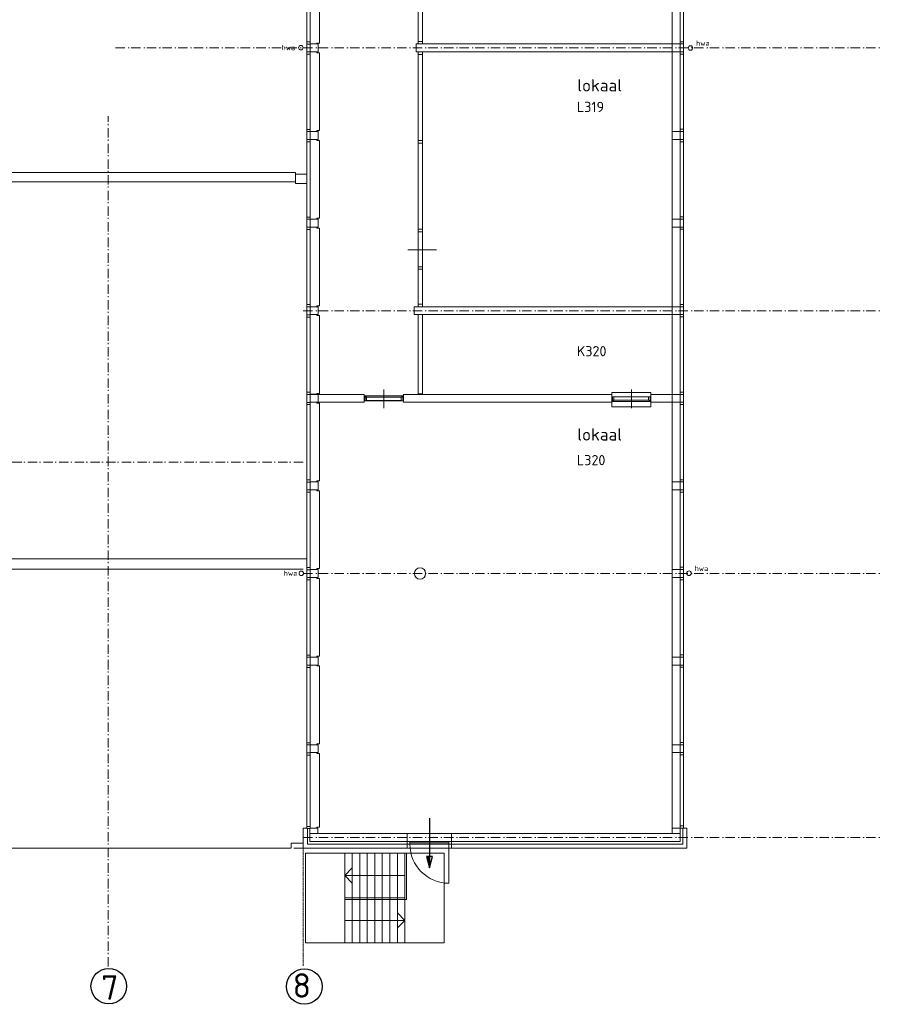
# Model space of a CAD drawing. Header units: millimetres. Extents: x -126050 to 29524, y -41406 to 36511.
# Tile 9 of 14: x -35045 to -12092, y -41406 to -15178. Entities that reach past the tile are written whole.
import ezdxf

# ---------------------------------------------------------------- set-up
doc = ezdxf.new("R2010")
doc.units = ezdxf.units.MM
doc.header["$LTSCALE"] = 100
doc.linetypes.add('STYLE_06', pattern=[0.416656, 0.25, -0.083313, 0.027771, -0.055573])
doc.layers.add('AL65_BEVEILIGING', color=1, linetype='Continuous')
doc.layers.add('None', color=7, linetype='Continuous', lineweight=5)
doc.styles.add('Tekton Plus Regular', font='isocpeur.ttf')

# ---------------------------------------------------------------- blocks, each defined once
blk = doc.blocks.new('Group-47')
at = {"color": 140, "linetype": 'Continuous', "lineweight": 15}
blk.add_wipeout([(45017.5, -19868.7), (45131.5, -19868.7), (45131.5, -22026.7), (45017.5, -22026.7)], dxfattribs=at).dxf.layer = 'None'
at = {"layer": 'None', "color": 140, "linetype": 'Continuous', "lineweight": 15}
blk.add_lwpolyline([(45017.5, -19868.7), (45131.5, -19868.7), (45131.5, -22026.7), (45017.5, -22026.7)], close=True, dxfattribs=at)
at = {"color": 140, "linetype": 'Continuous', "lineweight": 15}
for points in [[(45017.5, -19868.7), (45131.5, -19868.7), (45131.5, -19889.7), (45017.5, -19889.7)], [(45017.5, -22005.7), (45131.5, -22005.7), (45131.5, -22026.7), (45017.5, -22026.7)]]:
    blk.add_wipeout(points, dxfattribs=at).dxf.layer = 'None'
at = {"layer": 'None', "color": 140, "linetype": 'Continuous', "lineweight": 15}
for points in [[(45017.5, -19868.7), (45131.5, -19868.7), (45131.5, -19889.7), (45017.5, -19889.7)], [(45017.5, -22005.7), (45131.5, -22005.7), (45131.5, -22026.7), (45017.5, -22026.7)]]:
    blk.add_lwpolyline(points, close=True, dxfattribs=at)
blk = doc.blocks.new('Group-55')
at = {"color": 8, "linetype": 'Continuous', "lineweight": 5}
blk.add_wipeout([(44605.5, -22189.7), (43604.5, -22189.7), (43604.5, -22059.7), (44605.5, -22059.7)], dxfattribs=at).dxf.layer = 'None'
at = {"layer": 'None', "color": 8, "linetype": 'Continuous', "lineweight": 5}
blk.add_lwpolyline([(44605.5, -22189.7), (43604.5, -22189.7), (43604.5, -22059.7), (44605.5, -22059.7)], close=True, dxfattribs=at)
at = {"color": 8, "linetype": 'Continuous', "lineweight": 5}
blk.add_wipeout([(44579.5, -22098.7), (43631.5, -22098.7), (43631.5, -22059.7), (44579.5, -22059.7)], dxfattribs=at).dxf.layer = 'None'
at = {"layer": 'None', "color": 8, "linetype": 'Continuous', "lineweight": 5}
blk.add_lwpolyline([(44579.5, -22098.7), (43631.5, -22098.7), (43631.5, -22059.7), (44579.5, -22059.7)], close=True, dxfattribs=at)
at = {"color": 8, "linetype": 'Continuous', "lineweight": 5}
blk.add_wipeout([(44567.5, -22184.7), (43643.5, -22184.7), (43643.5, -22098.7), (44567.5, -22098.7)], dxfattribs=at).dxf.layer = 'None'
at = {"layer": 'None', "color": 8, "linetype": 'Continuous', "lineweight": 5}
for p, q in [((44102.5, -21886.7), (44102.5, -22386.7)), ((43604.5, -22174.7), (43604.5, -22074.7)), ((44605.5, -22174.7), (44605.5, -22074.7))]:
    blk.add_line(p, q, dxfattribs=at)
for points in [[(43585.5, -22074.7), (43585.5, -22059.7), (43625.5, -22059.7), (43625.5, -22098.7), (43643.5, -22098.7), (43643.5, -22189.7), (43585.5, -22189.7), (43585.5, -22174.7)], [(44625.5, -22074.7), (44625.5, -22059.7), (44584.5, -22059.7), (44584.5, -22098.7), (44567.5, -22098.7), (44567.5, -22189.7), (44625.5, -22189.7), (44625.5, -22174.7)]]:
    blk.add_lwpolyline(points, dxfattribs=at)
blk.add_lwpolyline([(44567.5, -22184.7), (43643.5, -22184.7), (43643.5, -22098.7), (44567.5, -22098.7)], close=True, dxfattribs=at)
blk = doc.blocks.new('Group-56')
at = {"color": 8, "linetype": 'Continuous', "lineweight": 5}
blk.add_wipeout([(45017.5, -12896.7), (45131.5, -12896.7), (45131.5, -19686.7), (45017.5, -19686.7)], dxfattribs=at).dxf.layer = 'None'
at = {"layer": 'None', "color": 8, "linetype": 'Continuous', "lineweight": 5}
blk.add_lwpolyline([(45017.5, -12896.7), (45131.5, -12896.7), (45131.5, -19686.7), (45017.5, -19686.7)], close=True, dxfattribs=at)
at = {"color": 8, "linetype": 'Continuous', "lineweight": 5}
for points in [[(45017.5, -12896.7), (45131.5, -12896.7), (45131.5, -12963.7), (45017.5, -12963.7)], [(45017.5, -15257.7), (45131.5, -15257.7), (45131.5, -15324.7), (45017.5, -15324.7)], [(45017.5, -17619.7), (45131.5, -17619.7), (45131.5, -17686.7), (45017.5, -17686.7)], [(45017.5, -18619.7), (45131.5, -18619.7), (45131.5, -18686.7), (45017.5, -18686.7)], [(45017.5, -19619.7), (45131.5, -19619.7), (45131.5, -19686.7), (45017.5, -19686.7)]]:
    blk.add_wipeout(points, dxfattribs=at).dxf.layer = 'None'
at = {"layer": 'None', "color": 8, "linetype": 'Continuous', "lineweight": 5}
for points in [[(45017.5, -12896.7), (45131.5, -12896.7), (45131.5, -12963.7), (45017.5, -12963.7)], [(45017.5, -15257.7), (45131.5, -15257.7), (45131.5, -15324.7), (45017.5, -15324.7)], [(45017.5, -17619.7), (45131.5, -17619.7), (45131.5, -17686.7), (45017.5, -17686.7)], [(45017.5, -18619.7), (45131.5, -18619.7), (45131.5, -18686.7), (45017.5, -18686.7)], [(45017.5, -19619.7), (45131.5, -19619.7), (45131.5, -19686.7), (45017.5, -19686.7)]]:
    blk.add_lwpolyline(points, close=True, dxfattribs=at)
blk = doc.blocks.new('Group-57')
at = {"color": 8, "linetype": 'Continuous', "lineweight": 5}
blk.add_wipeout([(45017.5, -5977.7), (45131.5, -5977.7), (45131.5, -12686.7), (45017.5, -12686.7)], dxfattribs=at).dxf.layer = 'None'
at = {"layer": 'None', "color": 8, "linetype": 'Continuous', "lineweight": 5}
blk.add_lwpolyline([(45017.5, -5977.7), (45131.5, -5977.7), (45131.5, -12686.7), (45017.5, -12686.7)], close=True, dxfattribs=at)
at = {"color": 8, "linetype": 'Continuous', "lineweight": 5}
for points in [[(45017.5, -5977.7), (45131.5, -5977.7), (45131.5, -6043.7), (45017.5, -6043.7)], [(45017.5, -8310.7), (45131.5, -8310.7), (45131.5, -8376.7), (45017.5, -8376.7)], [(45017.5, -10643.7), (45131.5, -10643.7), (45131.5, -10709.7), (45017.5, -10709.7)], [(45017.5, -11631.7), (45131.5, -11631.7), (45131.5, -11697.7), (45017.5, -11697.7)], [(45017.5, -12619.7), (45131.5, -12619.7), (45131.5, -12686.7), (45017.5, -12686.7)]]:
    blk.add_wipeout(points, dxfattribs=at).dxf.layer = 'None'
at = {"layer": 'None', "color": 8, "linetype": 'Continuous', "lineweight": 5}
for points in [[(45017.5, -5977.7), (45131.5, -5977.7), (45131.5, -6043.7), (45017.5, -6043.7)], [(45017.5, -8310.7), (45131.5, -8310.7), (45131.5, -8376.7), (45017.5, -8376.7)], [(45017.5, -10643.7), (45131.5, -10643.7), (45131.5, -10709.7), (45017.5, -10709.7)], [(45017.5, -11631.7), (45131.5, -11631.7), (45131.5, -11697.7), (45017.5, -11697.7)], [(45017.5, -12619.7), (45131.5, -12619.7), (45131.5, -12686.7), (45017.5, -12686.7)]]:
    blk.add_lwpolyline(points, close=True, dxfattribs=at)
blk = doc.blocks.new('Group-59')
at = {"color": 8, "linetype": 'Continuous', "lineweight": 5}
blk.add_wipeout([(42048.5, -5997.7), (42138.5, -5997.7), (42138.5, -33582.7), (42048.5, -33582.7)], dxfattribs=at).dxf.layer = 'None'
at = {"layer": 'None', "color": 8, "linetype": 'Continuous', "lineweight": 5}
blk.add_lwpolyline([(42048.5, -5997.7), (42138.5, -5997.7), (42138.5, -33582.7), (42048.5, -33582.7)], close=True, dxfattribs=at)
at = {"color": 8, "linetype": 'Continuous', "lineweight": 5}
for points in [[(42048.5, -5997.7), (42138.5, -5997.7), (42138.5, -6057.7), (42048.5, -6057.7)], [(42048.5, -7959.7), (42138.5, -7959.7), (42138.5, -8019.7), (42048.5, -8019.7)], [(42048.5, -8229.7), (42138.5, -8229.7), (42138.5, -8289.7), (42048.5, -8289.7)], [(42048.5, -10293.7), (42138.5, -10293.7), (42138.5, -10353.7), (42048.5, -10353.7)], [(42048.5, -10563.7), (42138.5, -10563.7), (42138.5, -10623.7), (42048.5, -10623.7)], [(42048.5, -12627.7), (42138.5, -12627.7), (42138.5, -12687.7), (42048.5, -12687.7)], [(42048.5, -12897.7), (42138.5, -12897.7), (42138.5, -12957.7), (42048.5, -12957.7)], [(42048.5, -14961.7), (42138.5, -14961.7), (42138.5, -15021.7), (42048.5, -15021.7)], [(42048.5, -15231.7), (42138.5, -15231.7), (42138.5, -15291.7), (42048.5, -15291.7)], [(42048.5, -17295.7), (42138.5, -17295.7), (42138.5, -17355.7), (42048.5, -17355.7)], [(42048.5, -17565.7), (42138.5, -17565.7), (42138.5, -17625.7), (42048.5, -17625.7)], [(42048.5, -19628.7), (42138.5, -19628.7), (42138.5, -19688.7), (42048.5, -19688.7)], [(42048.5, -19899.7), (42138.5, -19899.7), (42138.5, -19959.7), (42048.5, -19959.7)], [(42048.5, -21962.7), (42138.5, -21962.7), (42138.5, -22022.7), (42048.5, -22022.7)], [(42048.5, -22232.7), (42138.5, -22232.7), (42138.5, -22292.7), (42048.5, -22292.7)], [(42048.5, -24296.7), (42138.5, -24296.7), (42138.5, -24356.7), (42048.5, -24356.7)], [(42048.5, -24566.7), (42138.5, -24566.7), (42138.5, -24626.7), (42048.5, -24626.7)], [(42048.5, -26630.7), (42138.5, -26630.7), (42138.5, -26690.7), (42048.5, -26690.7)], [(42048.5, -26900.7), (42138.5, -26900.7), (42138.5, -26960.7), (42048.5, -26960.7)], [(42048.5, -28964.7), (42138.5, -28964.7), (42138.5, -29024.7), (42048.5, -29024.7)], [(42048.5, -29234.7), (42138.5, -29234.7), (42138.5, -29294.7), (42048.5, -29294.7)], [(42048.5, -31298.7), (42138.5, -31298.7), (42138.5, -31358.7), (42048.5, -31358.7)], [(42048.5, -31568.7), (42138.5, -31568.7), (42138.5, -31628.7), (42048.5, -31628.7)], [(42048.5, -33535.7), (42138.5, -33535.7), (42138.5, -33582.7), (42048.5, -33582.7)]]:
    blk.add_wipeout(points, dxfattribs=at).dxf.layer = 'None'
at = {"layer": 'None', "color": 8, "linetype": 'Continuous', "lineweight": 5}
for points in [[(42048.5, -5997.7), (42138.5, -5997.7), (42138.5, -6057.7), (42048.5, -6057.7)], [(42048.5, -7959.7), (42138.5, -7959.7), (42138.5, -8019.7), (42048.5, -8019.7)], [(42048.5, -8229.7), (42138.5, -8229.7), (42138.5, -8289.7), (42048.5, -8289.7)], [(42048.5, -10293.7), (42138.5, -10293.7), (42138.5, -10353.7), (42048.5, -10353.7)], [(42048.5, -10563.7), (42138.5, -10563.7), (42138.5, -10623.7), (42048.5, -10623.7)], [(42048.5, -12627.7), (42138.5, -12627.7), (42138.5, -12687.7), (42048.5, -12687.7)], [(42048.5, -12897.7), (42138.5, -12897.7), (42138.5, -12957.7), (42048.5, -12957.7)], [(42048.5, -14961.7), (42138.5, -14961.7), (42138.5, -15021.7), (42048.5, -15021.7)], [(42048.5, -15231.7), (42138.5, -15231.7), (42138.5, -15291.7), (42048.5, -15291.7)], [(42048.5, -17295.7), (42138.5, -17295.7), (42138.5, -17355.7), (42048.5, -17355.7)], [(42048.5, -17565.7), (42138.5, -17565.7), (42138.5, -17625.7), (42048.5, -17625.7)], [(42048.5, -19628.7), (42138.5, -19628.7), (42138.5, -19688.7), (42048.5, -19688.7)], [(42048.5, -19899.7), (42138.5, -19899.7), (42138.5, -19959.7), (42048.5, -19959.7)], [(42048.5, -21962.7), (42138.5, -21962.7), (42138.5, -22022.7), (42048.5, -22022.7)], [(42048.5, -22232.7), (42138.5, -22232.7), (42138.5, -22292.7), (42048.5, -22292.7)], [(42048.5, -24296.7), (42138.5, -24296.7), (42138.5, -24356.7), (42048.5, -24356.7)], [(42048.5, -24566.7), (42138.5, -24566.7), (42138.5, -24626.7), (42048.5, -24626.7)], [(42048.5, -26630.7), (42138.5, -26630.7), (42138.5, -26690.7), (42048.5, -26690.7)], [(42048.5, -26900.7), (42138.5, -26900.7), (42138.5, -26960.7), (42048.5, -26960.7)], [(42048.5, -28964.7), (42138.5, -28964.7), (42138.5, -29024.7), (42048.5, -29024.7)], [(42048.5, -29234.7), (42138.5, -29234.7), (42138.5, -29294.7), (42048.5, -29294.7)], [(42048.5, -31298.7), (42138.5, -31298.7), (42138.5, -31358.7), (42048.5, -31358.7)], [(42048.5, -31568.7), (42138.5, -31568.7), (42138.5, -31628.7), (42048.5, -31628.7)], [(42048.5, -33535.7), (42138.5, -33535.7), (42138.5, -33582.7), (42048.5, -33582.7)]]:
    blk.add_lwpolyline(points, close=True, dxfattribs=at)
blk = doc.blocks.new('Group-63')
at = {"color": 8, "linetype": 'Continuous', "lineweight": 5}
blk.add_wipeout([(41848, -12744), (41890, -12725), (41932, -12742), (41951, -12783), (41934, -12826), (41893, -12844), (41850, -12828), (41832, -12786)], dxfattribs=at).dxf.layer = 'None'
at = {"layer": 'None', "color": 8, "linetype": 'Continuous', "lineweight": 5}
blk.add_circle((41892, -12785), 59.4, dxfattribs=at)
at = {"layer": 'None', "color": 8, "insert": (41372, -12712), "char_height": 279.98, "attachment_point": 1, "line_spacing_factor": 0.979769, "style": 'Tekton Plus Regular'}
blk.add_mtext('{\\H0.5036x;\\lhwa}', dxfattribs=at)
blk = doc.blocks.new('Group-64')
at = {"color": 8, "linetype": 'Continuous', "lineweight": 5}
blk.add_wipeout([(41858, -26744), (41901, -26726), (41944, -26743), (41962, -26785), (41944, -26828), (41902, -26846), (41860, -26829), (41841, -26786)], dxfattribs=at).dxf.layer = 'None'
at = {"layer": 'None', "color": 8, "linetype": 'Continuous', "lineweight": 5}
blk.add_circle((41902, -26786), 60.1, dxfattribs=at)
at = {"layer": 'None', "color": 8, "insert": (41432, -26712), "char_height": 279.98, "attachment_point": 1, "line_spacing_factor": 0.979769, "style": 'Tekton Plus Regular'}
blk.add_mtext('{\\H0.5036x;\\lhwa}', dxfattribs=at)
blk = doc.blocks.new('Group-65')
at = {"color": 8, "linetype": 'Continuous', "lineweight": 5}
blk.add_wipeout([(52276, -26744), (52292, -26787), (52274, -26830), (52230, -26847), (52188, -26828), (52171, -26784), (52190, -26742), (52233, -26725)], dxfattribs=at).dxf.layer = 'None'
at = {"layer": 'None', "color": 8, "linetype": 'Continuous', "lineweight": 5}
blk.add_circle((52232, -26786), 60.8, dxfattribs=at)
at = {"layer": 'None', "color": 8, "insert": (52376, -26585), "char_height": 279.98, "attachment_point": 1, "line_spacing_factor": 0.979769, "style": 'Tekton Plus Regular'}
blk.add_mtext('{\\H0.5036x;\\lhwa}', dxfattribs=at)
blk = doc.blocks.new('Group-66')
at = {"color": 8, "linetype": 'Continuous', "lineweight": 5}
blk.add_wipeout([(52316, -12754), (52332, -12797), (52312, -12839), (52269, -12855), (52228, -12836), (52211, -12793), (52230, -12751), (52274, -12735)], dxfattribs=at).dxf.layer = 'None'
at = {"layer": 'None', "color": 8, "linetype": 'Continuous', "lineweight": 5}
blk.add_circle((52272, -12795), 60.1, dxfattribs=at)
at = {"layer": 'None', "color": 8, "insert": (52416, -12594), "char_height": 279.98, "attachment_point": 1, "line_spacing_factor": 0.979769, "style": 'Tekton Plus Regular'}
blk.add_mtext('{\\H0.5036x;\\lhwa}', dxfattribs=at)
blk = doc.blocks.new('Group-68')
at = {"layer": 'None', "color": 8, "linetype": 'Continuous', "lineweight": 5}
for points in [[(42011.5, -34238.7), (43061.5, -34238.7), (43061.5, -36628.7), (42011.5, -36628.7)], [(43061.5, -34238.7), (44661.5, -34238.7), (44661.5, -35433.7), (43061.5, -35433.7)], [(44661.5, -34238.7), (45711.5, -34238.7), (45711.5, -36628.7), (44661.5, -36628.7)], [(43061.5, -35433.7), (44661.5, -35433.7), (44661.5, -36628.7), (43061.5, -36628.7)]]:
    blk.add_lwpolyline(points, close=True, dxfattribs=at)
at = {"color": 8, "linetype": 'Continuous', "lineweight": 5}
blk.add_wipeout([(44461.5, -34238.7), (44661.5, -34238.7), (44661.5, -35433.7), (44461.5, -35433.7)], dxfattribs=at).dxf.layer = 'None'
at = {"layer": 'None', "color": 8, "linetype": 'Continuous', "lineweight": 5}
blk.add_lwpolyline([(44461.5, -34238.7), (44661.5, -34238.7), (44661.5, -35433.7), (44461.5, -35433.7)], close=True, dxfattribs=at)
at = {"color": 8, "linetype": 'Continuous', "lineweight": 5}
blk.add_wipeout([(44461.5, -35433.7), (44661.5, -35433.7), (44661.5, -36628.7), (44461.5, -36628.7)], dxfattribs=at).dxf.layer = 'None'
at = {"layer": 'None', "color": 8, "linetype": 'Continuous', "lineweight": 5}
blk.add_lwpolyline([(44461.5, -35433.7), (44661.5, -35433.7), (44661.5, -36628.7), (44461.5, -36628.7)], close=True, dxfattribs=at)
at = {"color": 8, "linetype": 'Continuous', "lineweight": 5}
blk.add_wipeout([(44261.5, -34238.7), (44461.5, -34238.7), (44461.5, -35433.7), (44261.5, -35433.7)], dxfattribs=at).dxf.layer = 'None'
at = {"layer": 'None', "color": 8, "linetype": 'Continuous', "lineweight": 5}
blk.add_lwpolyline([(44261.5, -34238.7), (44461.5, -34238.7), (44461.5, -35433.7), (44261.5, -35433.7)], close=True, dxfattribs=at)
at = {"color": 8, "linetype": 'Continuous', "lineweight": 5}
blk.add_wipeout([(44261.5, -35433.7), (44461.5, -35433.7), (44461.5, -36628.7), (44261.5, -36628.7)], dxfattribs=at).dxf.layer = 'None'
at = {"layer": 'None', "color": 8, "linetype": 'Continuous', "lineweight": 5}
for q in [(44461.5, -35831.7), (44461.5, -36231.7)]:
    blk.add_line((44661.5, -36031.7), q, dxfattribs=at)
blk.add_lwpolyline([(44261.5, -35433.7), (44461.5, -35433.7), (44461.5, -36628.7), (44261.5, -36628.7)], close=True, dxfattribs=at)
at = {"color": 8, "linetype": 'Continuous', "lineweight": 5}
blk.add_wipeout([(44061.5, -34238.7), (44261.5, -34238.7), (44261.5, -35433.7), (44061.5, -35433.7)], dxfattribs=at).dxf.layer = 'None'
at = {"layer": 'None', "color": 8, "linetype": 'Continuous', "lineweight": 5}
blk.add_lwpolyline([(44061.5, -34238.7), (44261.5, -34238.7), (44261.5, -35433.7), (44061.5, -35433.7)], close=True, dxfattribs=at)
at = {"color": 8, "linetype": 'Continuous', "lineweight": 5}
blk.add_wipeout([(44061.5, -35433.7), (44261.5, -35433.7), (44261.5, -36628.7), (44061.5, -36628.7)], dxfattribs=at).dxf.layer = 'None'
at = {"layer": 'None', "color": 8, "linetype": 'Continuous', "lineweight": 5}
blk.add_lwpolyline([(44061.5, -35433.7), (44261.5, -35433.7), (44261.5, -36628.7), (44061.5, -36628.7)], close=True, dxfattribs=at)
at = {"color": 8, "linetype": 'Continuous', "lineweight": 5}
blk.add_wipeout([(43861.5, -34238.7), (44061.5, -34238.7), (44061.5, -35433.7), (43861.5, -35433.7)], dxfattribs=at).dxf.layer = 'None'
at = {"layer": 'None', "color": 8, "linetype": 'Continuous', "lineweight": 5}
blk.add_lwpolyline([(43861.5, -34238.7), (44061.5, -34238.7), (44061.5, -35433.7), (43861.5, -35433.7)], close=True, dxfattribs=at)
at = {"color": 8, "linetype": 'Continuous', "lineweight": 5}
blk.add_wipeout([(43861.5, -35433.7), (44061.5, -35433.7), (44061.5, -36628.7), (43861.5, -36628.7)], dxfattribs=at).dxf.layer = 'None'
at = {"layer": 'None', "color": 8, "linetype": 'Continuous', "lineweight": 5}
blk.add_lwpolyline([(43861.5, -35433.7), (44061.5, -35433.7), (44061.5, -36628.7), (43861.5, -36628.7)], close=True, dxfattribs=at)
at = {"color": 8, "linetype": 'Continuous', "lineweight": 5}
blk.add_wipeout([(43661.5, -34238.7), (43861.5, -34238.7), (43861.5, -35433.7), (43661.5, -35433.7)], dxfattribs=at).dxf.layer = 'None'
at = {"layer": 'None', "color": 8, "linetype": 'Continuous', "lineweight": 5}
blk.add_lwpolyline([(43661.5, -34238.7), (43861.5, -34238.7), (43861.5, -35433.7), (43661.5, -35433.7)], close=True, dxfattribs=at)
at = {"color": 8, "linetype": 'Continuous', "lineweight": 5}
blk.add_wipeout([(43661.5, -35433.7), (43861.5, -35433.7), (43861.5, -36628.7), (43661.5, -36628.7)], dxfattribs=at).dxf.layer = 'None'
at = {"layer": 'None', "color": 8, "linetype": 'Continuous', "lineweight": 5}
blk.add_lwpolyline([(43661.5, -35433.7), (43861.5, -35433.7), (43861.5, -36628.7), (43661.5, -36628.7)], close=True, dxfattribs=at)
at = {"color": 8, "linetype": 'Continuous', "lineweight": 5}
blk.add_wipeout([(43461.5, -34238.7), (43661.5, -34238.7), (43661.5, -35433.7), (43461.5, -35433.7)], dxfattribs=at).dxf.layer = 'None'
at = {"layer": 'None', "color": 8, "linetype": 'Continuous', "lineweight": 5}
blk.add_lwpolyline([(43461.5, -34238.7), (43661.5, -34238.7), (43661.5, -35433.7), (43461.5, -35433.7)], close=True, dxfattribs=at)
at = {"color": 8, "linetype": 'Continuous', "lineweight": 5}
blk.add_wipeout([(43461.5, -35433.7), (43661.5, -35433.7), (43661.5, -36628.7), (43461.5, -36628.7)], dxfattribs=at).dxf.layer = 'None'
at = {"layer": 'None', "color": 8, "linetype": 'Continuous', "lineweight": 5}
blk.add_lwpolyline([(43461.5, -35433.7), (43661.5, -35433.7), (43661.5, -36628.7), (43461.5, -36628.7)], close=True, dxfattribs=at)
at = {"color": 8, "linetype": 'Continuous', "lineweight": 5}
blk.add_wipeout([(43261.5, -34238.7), (43461.5, -34238.7), (43461.5, -35433.7), (43261.5, -35433.7)], dxfattribs=at).dxf.layer = 'None'
at = {"layer": 'None', "color": 8, "linetype": 'Continuous', "lineweight": 5}
blk.add_lwpolyline([(43261.5, -34238.7), (43461.5, -34238.7), (43461.5, -35433.7), (43261.5, -35433.7)], close=True, dxfattribs=at)
at = {"color": 8, "linetype": 'Continuous', "lineweight": 5}
blk.add_wipeout([(43261.5, -35433.7), (43461.5, -35433.7), (43461.5, -36628.7), (43261.5, -36628.7)], dxfattribs=at).dxf.layer = 'None'
at = {"layer": 'None', "color": 8, "linetype": 'Continuous', "lineweight": 5}
blk.add_lwpolyline([(43261.5, -35433.7), (43461.5, -35433.7), (43461.5, -36628.7), (43261.5, -36628.7)], close=True, dxfattribs=at)
at = {"color": 8, "linetype": 'Continuous', "lineweight": 5}
blk.add_wipeout([(43061.5, -34238.7), (43261.5, -34238.7), (43261.5, -35433.7), (43061.5, -35433.7)], dxfattribs=at).dxf.layer = 'None'
at = {"layer": 'None', "color": 8, "linetype": 'Continuous', "lineweight": 5}
for p, q in [((43061.5, -34836.7), (43261.5, -34636.7)), ((44661.5, -34836.7), (43061.5, -34836.7)), ((43061.5, -34836.7), (43261.5, -35036.7))]:
    blk.add_line(p, q, dxfattribs=at)
blk.add_lwpolyline([(43061.5, -34238.7), (43261.5, -34238.7), (43261.5, -35433.7), (43061.5, -35433.7)], close=True, dxfattribs=at)
at = {"color": 8, "linetype": 'Continuous', "lineweight": 5}
blk.add_wipeout([(43061.5, -35433.7), (43261.5, -35433.7), (43261.5, -36628.7), (43061.5, -36628.7)], dxfattribs=at).dxf.layer = 'None'
at = {"layer": 'None', "color": 8, "linetype": 'Continuous', "lineweight": 5}
blk.add_line((43061.5, -36031.7), (44661.5, -36031.7), dxfattribs=at)
blk.add_lwpolyline([(43061.5, -35433.7), (43261.5, -35433.7), (43261.5, -36628.7), (43061.5, -36628.7)], close=True, dxfattribs=at)
blk = doc.blocks.new('Group-69')
at = {"color": 255, "linetype": 'Continuous', "lineweight": 5}
blk.add_wipeout([(50174.5, -21968.7), (51214.5, -21968.7), (51214.5, -22348.7), (50174.5, -22348.7)], dxfattribs=at).dxf.layer = 'None'
at = {"layer": 'None', "color": 255, "linetype": 'Continuous', "lineweight": 5}
blk.add_lwpolyline([(50174.5, -21968.7), (51214.5, -21968.7), (51214.5, -22348.7), (50174.5, -22348.7)], close=True, dxfattribs=at)
at = {"color": 8, "linetype": 'Continuous', "lineweight": 5}
blk.add_wipeout([(50194.5, -22082.7), (51195.5, -22082.7), (51195.5, -22212.7), (50194.5, -22212.7)], dxfattribs=at).dxf.layer = 'None'
at = {"layer": 'None', "color": 8, "linetype": 'Continuous', "lineweight": 5}
blk.add_lwpolyline([(50194.5, -22082.7), (51195.5, -22082.7), (51195.5, -22212.7), (50194.5, -22212.7)], close=True, dxfattribs=at)
at = {"color": 8, "linetype": 'Continuous', "lineweight": 5}
blk.add_wipeout([(50220.5, -22173.7), (51168.5, -22173.7), (51168.5, -22212.7), (50220.5, -22212.7)], dxfattribs=at).dxf.layer = 'None'
at = {"layer": 'None', "color": 8, "linetype": 'Continuous', "lineweight": 5}
blk.add_lwpolyline([(50220.5, -22173.7), (51168.5, -22173.7), (51168.5, -22212.7), (50220.5, -22212.7)], close=True, dxfattribs=at)
at = {"color": 8, "linetype": 'Continuous', "lineweight": 5}
blk.add_wipeout([(50232.5, -22087.7), (51156.5, -22087.7), (51156.5, -22173.7), (50232.5, -22173.7)], dxfattribs=at).dxf.layer = 'None'
at = {"layer": 'None', "color": 8, "linetype": 'Continuous', "lineweight": 5}
for p, q in [((50697.5, -22386.7), (50697.5, -21886.7)), ((50194.5, -22097.7), (50194.5, -22197.7)), ((51195.5, -22097.7), (51195.5, -22197.7))]:
    blk.add_line(p, q, dxfattribs=at)
for points in [[(50174.5, -22197.7), (50174.5, -22212.7), (50215.5, -22212.7), (50215.5, -22173.7), (50232.5, -22173.7), (50232.5, -22082.7), (50174.5, -22082.7), (50174.5, -22097.7)], [(51214.5, -22197.7), (51214.5, -22212.7), (51174.5, -22212.7), (51174.5, -22173.7), (51156.5, -22173.7), (51156.5, -22082.7), (51214.5, -22082.7), (51214.5, -22097.7)]]:
    blk.add_lwpolyline(points, dxfattribs=at)
blk.add_lwpolyline([(50232.5, -22087.7), (51156.5, -22087.7), (51156.5, -22173.7), (50232.5, -22173.7)], close=True, dxfattribs=at)

msp = doc.modelspace()

# ---------------------------------------------------------------- linework, layer by layer
at = {"layer": 'None', "color": 8, "linetype": 'STYLE_06', "lineweight": 5, "ltscale": 10}
msp.add_line((-32692, -40400), (-32692, -17750), dxfattribs=at)
at = {"layer": 'None', "color": 140, "linetype": 'Continuous', "lineweight": 15}
for p, q in [((-27812, -37250), (-27812, -37117)), ((-75236, -37250), (-27822, -37250))]:
    msp.add_line(p, q, dxfattribs=at)
at = {"layer": 'None', "color": 92, "linetype": 'Continuous', "lineweight": 25}
for centre in [(-32672, -40923), (-27462, -40931)]:
    msp.add_circle(centre, 474, dxfattribs=at)

# ---------------------------------------------------------------- block references
at = {"layer": 'None', "color": 7}
msp.add_blockref('Group-47', (-69446, -3138), dxfattribs=at)

# ---------------------------------------------------------------- texts
at = {"layer": 'None', "color": 5, "attachment_point": 1, "line_spacing_factor": 0.978292, "style": 'Tekton Plus Regular'}
for s, insert, char_height in [('7', (-32873, -40630), 657), ('8', (-27775, -40578), 652)]:
    msp.add_mtext(s, dxfattribs=dict(at, insert=insert, char_height=char_height))

# ---------------------------------------------------------------- wipeouts: each hides what was drawn before it
at = {"color": 1, "linetype": 'Continuous', "lineweight": 35}
for points in [[(-20192, -17213), (-18933, -17213), (-18933, -16680), (-20192, -16680)], [(-20192, -26513), (-18933, -26513), (-18933, -25980), (-20192, -25980)]]:
    msp.add_wipeout(points, dxfattribs=at).dxf.layer = 'None'
at = {"color": 92, "linetype": 'Continuous', "lineweight": 25}
for points in [[(-20201, -24246), (-19258, -24246), (-19258, -23805), (-20201, -23805)], [(-20201, -27147), (-19299, -27147), (-19299, -26706), (-20201, -26706)]]:
    msp.add_wipeout(points, dxfattribs=at).dxf.layer = 'None'
at = {"color": 140, "linetype": 'Continuous', "lineweight": 15}
for points in [[(-27098, -25368), (-25868, -25368), (-25868, -25158), (-27098, -25158)], [(-17382, -36715), (-17272, -36715), (-17272, -36832), (-17272, -37140), (-17272, -37250), (-17382, -37250), (-17472, -37250), (-18048, -37250), (-27292, -37250), (-27382, -37250), (-27392, -37250), (-27492, -37250), (-27492, -37140), (-27492, -36832), (-27492, -36715), (-27382, -36715), (-27382, -37140), (-27292, -37140), (-26942, -37140), (-18048, -37140), (-17472, -37140), (-17382, -37140), (-17382, -36832)]]:
    msp.add_wipeout(points, dxfattribs=at).dxf.layer = 'None'
at = {"color": 8, "linetype": 'Continuous', "lineweight": 5}
msp.add_wipeout([(-24254, -29848), (-24233, -29961), (-24298, -30056), (-24412, -30077), (-24506, -30012), (-24528, -29899), (-24462, -29804), (-24349, -29783)], dxfattribs=at).dxf.layer = 'None'

# ---------------------------------------------------------------- next in the draw order: linework, layer by layer
at = {"layer": 'None', "color": 140, "linetype": 'Continuous', "lineweight": 15}
msp.add_line((-27512, -37117), (-27812, -37117), dxfattribs=at)
for points in [[(-27098, -25368), (-25868, -25368), (-25868, -25158), (-27098, -25158)], [(-17382, -36715), (-17272, -36715), (-17272, -36832), (-17272, -37140), (-17272, -37250), (-17382, -37250), (-17472, -37250), (-18048, -37250), (-27292, -37250), (-27382, -37250), (-27392, -37250), (-27492, -37250), (-27492, -37140), (-27492, -36832), (-27492, -36715), (-27382, -36715), (-27382, -37140), (-27292, -37140), (-26942, -37140), (-18048, -37140), (-17472, -37140), (-17382, -37140), (-17382, -36832)]]:
    msp.add_lwpolyline(points, close=True, dxfattribs=at)
at = {"layer": 'None', "color": 8, "linetype": 'Continuous', "lineweight": 5}
msp.add_circle((-24380, -29930), 150, dxfattribs=at)

# ---------------------------------------------------------------- next in the draw order: texts
at = {"layer": 'None', "color": 1, "char_height": 328.5, "attachment_point": 1, "line_spacing_factor": 0.978292, "style": 'Tekton Plus Regular'}
for insert in [(-20192, -16761), (-20192, -26061)]:
    msp.add_mtext('lokaal ', dxfattribs=dict(at, insert=insert))
at = {"layer": 'None', "color": 92, "char_height": 271.6, "attachment_point": 1, "line_spacing_factor": 0.978292, "style": 'Tekton Plus Regular'}
for s, insert in [('K320', (-20201, -23872)), ('L320', (-20201, -26774))]:
    msp.add_mtext(s, dxfattribs=dict(at, insert=insert))

# ---------------------------------------------------------------- next in the draw order: wipeouts: each hides what was drawn before it
at = {"color": 92, "linetype": 'Continuous', "lineweight": 25}
msp.add_wipeout([(-20201, -17739), (-19405, -17739), (-19405, -17298), (-20201, -17298)], dxfattribs=at).dxf.layer = 'None'

# ---------------------------------------------------------------- next in the draw order: block references
at = {"layer": 'None', "color": 7}
for name in ['Group-59', 'Group-55', 'Group-68']:
    msp.add_blockref(name, (-69446, -3138), dxfattribs=at)

# ---------------------------------------------------------------- next in the draw order: texts
at = {"layer": 'None', "color": 92, "insert": (-20201, -17365), "char_height": 271.6, "attachment_point": 1, "line_spacing_factor": 0.978292, "style": 'Tekton Plus Regular'}
msp.add_mtext('L319', dxfattribs=at)

# ---------------------------------------------------------------- next in the draw order: wipeouts: each hides what was drawn before it
at = {"color": 140, "linetype": 'Continuous', "lineweight": 15}
msp.add_wipeout([(-17662, -36860), (-17452, -36860), (-17452, -36713), (-17662, -36713)], dxfattribs=at).dxf.layer = 'None'

# ---------------------------------------------------------------- next in the draw order: hatches: boundary and pattern name
at = {"layer": 'AL65_BEVEILIGING'}
msp.add_hatch(color=256, dxfattribs=at).paths.add_polyline_path([(-24130, -37467), (-24210, -37467), (-24130, -37767)])

# ---------------------------------------------------------------- next in the draw order: linework, layer by layer
msp.add_lwpolyline([(-24130, -37767), (-24049, -37467), (-24210, -37467), (-24130, -37767)], dxfattribs=at)
at = {"layer": 'None', "color": 8, "linetype": 'STYLE_06', "lineweight": 5, "ltscale": 10}
for p, q in [((-27492, -26965), (-87692, -26965)), ((-27492, -29535), (-87692, -29535)), ((-27492, -37250), (-87692, -37250))]:
    msp.add_line(p, q, dxfattribs=at)
at = {"layer": 'None', "color": 140, "linetype": 'Continuous', "lineweight": 15}
msp.add_line((-72410, -29542), (-27444, -29542), dxfattribs=at)
at = {"layer": 'None', "color": 8, "linetype": 'STYLE_06', "lineweight": 5}
msp.add_line((-27492, -37250), (-27492, -40380), dxfattribs=at)
at = {"layer": 'None', "color": 140, "linetype": 'Continuous', "lineweight": 15}
msp.add_lwpolyline([(-17662, -36860), (-17452, -36860), (-17452, -36713), (-17662, -36713)], close=True, dxfattribs=at)
at = {"layer": 'None', "color": 8, "linetype": 'Continuous', "lineweight": 5}
msp.add_lwpolyline([(-26384, -38612), (-24744, -38612), (-24744, -37377)], dxfattribs=at)

# ---------------------------------------------------------------- next in the draw order: block references
at = {"layer": 'None', "color": 7}
for name in ['Group-63', 'Group-64']:
    msp.add_blockref(name, (-69446, -3138), dxfattribs=at)

# ---------------------------------------------------------------- next in the draw order: wipeouts: each hides what was drawn before it
at = {"color": 8, "linetype": 'Continuous', "lineweight": 5}
for points in [[(-27128, -15799), (-27128, -15825), (-27308, -15825), (-27308, -15799), (-27308, -15799), (-27308, -13728), (-27308, -13702), (-27128, -13702), (-27128, -13728), (-27058, -13728), (-27058, -15799)], [(-27128, -18132), (-27128, -18158), (-27308, -18158), (-27308, -18132), (-27308, -18132), (-27308, -16061), (-27308, -16035), (-27128, -16035), (-27128, -16061), (-27058, -16061), (-27058, -18132)], [(-27128, -20465), (-27128, -20491), (-27308, -20491), (-27308, -20465), (-27308, -20465), (-27308, -18394), (-27308, -18368), (-27128, -18368), (-27128, -18394), (-27058, -18394), (-27058, -20465)], [(-27128, -22798), (-27128, -22824), (-27308, -22824), (-27308, -22798), (-27308, -22798), (-27308, -20727), (-27308, -20701), (-27128, -20701), (-27128, -20727), (-27058, -20727), (-27058, -22798)], [(-27128, -25131), (-27128, -25157), (-27308, -25157), (-27308, -25131), (-27308, -25131), (-27308, -23060), (-27308, -23034), (-27128, -23034), (-27128, -23060), (-27058, -23060), (-27058, -25131)], [(-27128, -27464), (-27128, -27490), (-27308, -27490), (-27308, -27464), (-27308, -27464), (-27308, -25394), (-27308, -25367), (-27128, -25367), (-27128, -25394), (-27058, -25394), (-27058, -27464)], [(-27128, -29797), (-27128, -29823), (-27308, -29823), (-27308, -29797), (-27308, -29797), (-27308, -27727), (-27308, -27700), (-27128, -27700), (-27128, -27727), (-27058, -27727), (-27058, -29797)], [(-27128, -32130), (-27128, -32157), (-27308, -32157), (-27308, -32130), (-27308, -32130), (-27308, -30060), (-27308, -30033), (-27128, -30033), (-27128, -30060), (-27058, -30060), (-27058, -32130)], [(-27128, -34464), (-27128, -34490), (-27308, -34490), (-27308, -34464), (-27308, -34463), (-27308, -32393), (-27308, -32367), (-27128, -32367), (-27128, -32393), (-27058, -32393), (-27058, -34464)], [(-27128, -36690), (-27128, -36715), (-27308, -36715), (-27308, -36690), (-27308, -36690), (-27308, -34726), (-27308, -34701), (-27128, -34701), (-27128, -34726), (-27058, -34726), (-27058, -36690)]]:
    msp.add_wipeout(points, dxfattribs=at).dxf.layer = 'None'
at = {"color": 140, "linetype": 'Continuous', "lineweight": 15}
msp.add_wipeout([(-24596, -25368), (-17658, -25368), (-17658, -25158), (-23476, -25158), (-24596, -25158), (-24820, -25158), (-24820, -25368), (-24802, -25368)], dxfattribs=at).dxf.layer = 'None'

# ---------------------------------------------------------------- next in the draw order: linework, layer by layer
at = {"layer": 'None', "color": 8, "linetype": 'Continuous', "lineweight": 5}
msp.add_line((-17662, -9001), (-17662, -36713), dxfattribs=at)
at = {"layer": 'None', "color": 140, "linetype": 'Continuous', "lineweight": 15}
msp.add_line((-72460, -29815), (-27492, -29815), dxfattribs=at)
at = {"layer": 'None', "color": 8, "linetype": 'Continuous', "lineweight": 5}
for points in [[(-27128, -15799), (-27128, -15825), (-27308, -15825), (-27308, -15799), (-27308, -15799), (-27308, -13728), (-27308, -13702), (-27128, -13702), (-27128, -13728), (-27058, -13728), (-27058, -15799)], [(-27128, -18132), (-27128, -18158), (-27308, -18158), (-27308, -18132), (-27308, -18132), (-27308, -16061), (-27308, -16035), (-27128, -16035), (-27128, -16061), (-27058, -16061), (-27058, -18132)], [(-27128, -20465), (-27128, -20491), (-27308, -20491), (-27308, -20465), (-27308, -20465), (-27308, -18394), (-27308, -18368), (-27128, -18368), (-27128, -18394), (-27058, -18394), (-27058, -20465)], [(-27128, -22798), (-27128, -22824), (-27308, -22824), (-27308, -22798), (-27308, -22798), (-27308, -20727), (-27308, -20701), (-27128, -20701), (-27128, -20727), (-27058, -20727), (-27058, -22798)], [(-27128, -25131), (-27128, -25157), (-27308, -25157), (-27308, -25131), (-27308, -25131), (-27308, -23060), (-27308, -23034), (-27128, -23034), (-27128, -23060), (-27058, -23060), (-27058, -25131)], [(-27128, -27464), (-27128, -27490), (-27308, -27490), (-27308, -27464), (-27308, -27464), (-27308, -25394), (-27308, -25367), (-27128, -25367), (-27128, -25394), (-27058, -25394), (-27058, -27464)], [(-27128, -29797), (-27128, -29823), (-27308, -29823), (-27308, -29797), (-27308, -29797), (-27308, -27727), (-27308, -27700), (-27128, -27700), (-27128, -27727), (-27058, -27727), (-27058, -29797)], [(-27128, -32130), (-27128, -32157), (-27308, -32157), (-27308, -32130), (-27308, -32130), (-27308, -30060), (-27308, -30033), (-27128, -30033), (-27128, -30060), (-27058, -30060), (-27058, -32130)], [(-27128, -34464), (-27128, -34490), (-27308, -34490), (-27308, -34464), (-27308, -34463), (-27308, -32393), (-27308, -32367), (-27128, -32367), (-27128, -32393), (-27058, -32393), (-27058, -34464)], [(-27128, -36690), (-27128, -36715), (-27308, -36715), (-27308, -36690), (-27308, -36690), (-27308, -34726), (-27308, -34701), (-27128, -34701), (-27128, -34726), (-27058, -34726), (-27058, -36690)]]:
    msp.add_lwpolyline(points, close=True, dxfattribs=at)
at = {"layer": 'None', "color": 140, "linetype": 'Continuous', "lineweight": 15}
msp.add_lwpolyline([(-24596, -25368), (-17658, -25368), (-17658, -25158), (-23476, -25158), (-24596, -25158), (-24820, -25158), (-24820, -25368), (-24802, -25368)], close=True, dxfattribs=at)

# ---------------------------------------------------------------- next in the draw order: wipeouts: each hides what was drawn before it
at = {"color": 8, "linetype": 'Continuous', "lineweight": 5}
msp.add_wipeout([(-17452, -9001), (-17362, -9001), (-17362, -36713), (-17452, -36713)], dxfattribs=at).dxf.layer = 'None'
at = {"color": 140, "linetype": 'Continuous', "lineweight": 15}
msp.add_wipeout([(-17452, -36860), (-17664, -36860), (-27100, -36860), (-27312, -36860), (-27312, -37070), (-27100, -37070), (-17664, -37070), (-17452, -37070)], dxfattribs=at).dxf.layer = 'None'

# ---------------------------------------------------------------- next in the draw order: linework, layer by layer
at = {"layer": 'AL65_BEVEILIGING'}
msp.add_line((-24130, -36443), (-24130, -37767), dxfattribs=at)
at = {"layer": 'None', "color": 8, "linetype": 'Continuous', "lineweight": 5}
for points in [[(-17452, -9001), (-17362, -9001), (-17362, -36713), (-17452, -36713)], [(-23540, -36860), (-24720, -36860), (-24720, -37250), (-23540, -37250)]]:
    msp.add_lwpolyline(points, close=True, dxfattribs=at)
at = {"layer": 'None', "color": 140, "linetype": 'Continuous', "lineweight": 15}
msp.add_lwpolyline([(-17452, -36860), (-17664, -36860), (-27100, -36860), (-27312, -36860), (-27312, -37070), (-27100, -37070), (-17664, -37070), (-17452, -37070)], close=True, dxfattribs=at)

# ---------------------------------------------------------------- next in the draw order: block references
at = {"layer": 'None', "color": 7}
msp.add_blockref('Group-69', (-69446, -3138), dxfattribs=at)

# ---------------------------------------------------------------- next in the draw order: wipeouts: each hides what was drawn before it
at = {"color": 140, "linetype": 'Continuous', "lineweight": 15}
for points in [[(-27308, -15825), (-27098, -15825), (-27098, -16035), (-27308, -16035)], [(-17662, -15825), (-24486, -15825), (-24486, -16035), (-17662, -16035)], [(-27308, -18158), (-27098, -18158), (-27098, -18368), (-27308, -18368)], [(-27308, -20491), (-27098, -20491), (-27098, -20701), (-27308, -20701)], [(-27308, -22825), (-27098, -22825), (-27098, -23035), (-27308, -23035)], [(-17662, -22825), (-24532, -22825), (-24532, -23035), (-17662, -23035)], [(-27308, -25158), (-27098, -25158), (-27098, -25368), (-27308, -25368)], [(-27308, -27491), (-27098, -27491), (-27098, -27701), (-27308, -27701)], [(-27308, -29825), (-27098, -29825), (-27098, -30035), (-27308, -30035)], [(-27308, -32158), (-27098, -32158), (-27098, -32368), (-27308, -32368)], [(-27308, -34491), (-27098, -34491), (-27098, -34701), (-27308, -34701)]]:
    msp.add_wipeout(points, dxfattribs=at).dxf.layer = 'None'

# ---------------------------------------------------------------- next in the draw order: linework, layer by layer
at = {"layer": 'None', "color": 8, "linetype": 'Continuous', "lineweight": 5}
for p, q in [((-19272, -25368), (-19272, -25158)), ((-18232, -25368), (-18232, -25158))]:
    msp.add_line(p, q, dxfattribs=at)
at = {"layer": 'None', "color": 140, "linetype": 'Continuous', "lineweight": 15}
for points in [[(-27308, -15825), (-27098, -15825), (-27098, -16035), (-27308, -16035)], [(-17662, -15825), (-24486, -15825), (-24486, -16035), (-17662, -16035)], [(-27308, -18158), (-27098, -18158), (-27098, -18368), (-27308, -18368)], [(-27308, -20491), (-27098, -20491), (-27098, -20701), (-27308, -20701)], [(-27308, -22825), (-27098, -22825), (-27098, -23035), (-27308, -23035)], [(-17662, -22825), (-24532, -22825), (-24532, -23035), (-17662, -23035)], [(-27308, -25158), (-27098, -25158), (-27098, -25368), (-27308, -25368)], [(-27308, -27491), (-27098, -27491), (-27098, -27701), (-27308, -27701)], [(-27308, -29825), (-27098, -29825), (-27098, -30035), (-27308, -30035)], [(-27308, -32158), (-27098, -32158), (-27098, -32368), (-27308, -32368)], [(-27308, -34491), (-27098, -34491), (-27098, -34701), (-27308, -34701)]]:
    msp.add_lwpolyline(points, close=True, dxfattribs=at)
at = {"layer": 'None', "color": 8, "linetype": 'Continuous', "lineweight": 5}
msp.add_lwpolyline([(-74616, -29535), (-27398, -29535), (-27398, -19500), (-35916, -19500)], dxfattribs=at)

# ---------------------------------------------------------------- next in the draw order: wipeouts: each hides what was drawn before it
at = {"color": 8, "linetype": 'Continuous', "lineweight": 5}
for points in [[(-17452, -15765), (-17362, -15765), (-17362, -15825), (-17452, -15825)], [(-17452, -16035), (-17362, -16035), (-17362, -16095), (-17452, -16095)], [(-17452, -18098), (-17362, -18098), (-17362, -18158), (-17452, -18158)], [(-17452, -18368), (-17362, -18368), (-17362, -18428), (-17452, -18428)], [(-17452, -20431), (-17362, -20431), (-17362, -20491), (-17452, -20491)], [(-17452, -20701), (-17362, -20701), (-17362, -20761), (-17452, -20761)], [(-17452, -22765), (-17362, -22765), (-17362, -22825), (-17452, -22825)], [(-17452, -23035), (-17362, -23035), (-17362, -23095), (-17452, -23095)], [(-17452, -25098), (-17362, -25098), (-17362, -25158), (-17452, -25158)], [(-17452, -25368), (-17362, -25368), (-17362, -25428), (-17452, -25428)], [(-17452, -27431), (-17362, -27431), (-17362, -27491), (-17452, -27491)], [(-17452, -27701), (-17362, -27701), (-17362, -27761), (-17452, -27761)], [(-17452, -29765), (-17362, -29765), (-17362, -29825), (-17452, -29825)], [(-17452, -30035), (-17362, -30035), (-17362, -30095), (-17452, -30095)], [(-17452, -32098), (-17362, -32098), (-17362, -32158), (-17452, -32158)], [(-17452, -32368), (-17362, -32368), (-17362, -32428), (-17452, -32428)], [(-17452, -34431), (-17362, -34431), (-17362, -34491), (-17452, -34491)], [(-17452, -34701), (-17362, -34701), (-17362, -34761), (-17452, -34761)], [(-17452, -36653), (-17362, -36653), (-17362, -36713), (-17452, -36713)]]:
    msp.add_wipeout(points, dxfattribs=at).dxf.layer = 'None'
at = {"color": 140, "linetype": 'Continuous', "lineweight": 15}
msp.add_wipeout([(-27102, -36715), (-27312, -36715), (-27312, -36860), (-27102, -36860)], dxfattribs=at).dxf.layer = 'None'

# ---------------------------------------------------------------- next in the draw order: linework, layer by layer
at = {"layer": 'None', "color": 8, "linetype": 'STYLE_06', "lineweight": 5, "ltscale": 10}
msp.add_line((-27492, -36960), (-12092, -36960), dxfattribs=at)
at = {"layer": 'None', "color": 8, "linetype": 'Continuous', "lineweight": 5}
for points in [[(-17452, -15765), (-17362, -15765), (-17362, -15825), (-17452, -15825)], [(-17452, -16035), (-17362, -16035), (-17362, -16095), (-17452, -16095)], [(-17452, -18098), (-17362, -18098), (-17362, -18158), (-17452, -18158)], [(-17452, -18368), (-17362, -18368), (-17362, -18428), (-17452, -18428)], [(-17452, -20431), (-17362, -20431), (-17362, -20491), (-17452, -20491)], [(-17452, -20701), (-17362, -20701), (-17362, -20761), (-17452, -20761)], [(-17452, -22765), (-17362, -22765), (-17362, -22825), (-17452, -22825)], [(-17452, -23035), (-17362, -23035), (-17362, -23095), (-17452, -23095)], [(-17452, -25098), (-17362, -25098), (-17362, -25158), (-17452, -25158)], [(-17452, -25368), (-17362, -25368), (-17362, -25428), (-17452, -25428)], [(-17452, -27431), (-17362, -27431), (-17362, -27491), (-17452, -27491)], [(-17452, -27701), (-17362, -27701), (-17362, -27761), (-17452, -27761)], [(-17452, -29765), (-17362, -29765), (-17362, -29825), (-17452, -29825)], [(-17452, -30035), (-17362, -30035), (-17362, -30095), (-17452, -30095)], [(-17452, -32098), (-17362, -32098), (-17362, -32158), (-17452, -32158)], [(-17452, -32368), (-17362, -32368), (-17362, -32428), (-17452, -32428)], [(-17452, -34431), (-17362, -34431), (-17362, -34491), (-17452, -34491)], [(-17452, -34701), (-17362, -34701), (-17362, -34761), (-17452, -34761)], [(-17452, -36653), (-17362, -36653), (-17362, -36713), (-17452, -36713)]]:
    msp.add_lwpolyline(points, close=True, dxfattribs=at)
at = {"layer": 'None', "color": 140, "linetype": 'Continuous', "lineweight": 15}
msp.add_lwpolyline([(-27102, -36715), (-27312, -36715), (-27312, -36860), (-27102, -36860)], close=True, dxfattribs=at)

# ---------------------------------------------------------------- next in the draw order: block references
at = {"layer": 'None', "color": 7}
for name in ['Group-57', 'Group-56']:
    msp.add_blockref(name, (-69446, -3138), dxfattribs=at)

# ---------------------------------------------------------------- next in the draw order: wipeouts: each hides what was drawn before it
at = {"color": 140, "linetype": 'Continuous', "lineweight": 15}
msp.add_wipeout([(-27698, -19290), (-27698, -19500), (-27698, -19540), (-27398, -19540), (-27398, -19290)], dxfattribs=at).dxf.layer = 'None'

# ---------------------------------------------------------------- next in the draw order: linework, layer by layer
at = {"layer": 'None', "color": 8, "linetype": 'STYLE_06', "lineweight": 5, "ltscale": 10}
msp.add_line((-27698, -19250), (-87692, -19250), dxfattribs=at)
at = {"layer": 'None', "color": 8, "linetype": 'Continuous', "lineweight": 5}
msp.add_line((-24708, -21307), (-23938, -21307), dxfattribs=at)
at = {"layer": 'None', "color": 140, "linetype": 'Continuous', "lineweight": 15}
for points in [[(-35916, -19250), (-27698, -19250), (-27698, -19499), (-35916, -19499)], [(-27698, -19290), (-27698, -19500), (-27698, -19540), (-27398, -19540), (-27398, -19290)]]:
    msp.add_lwpolyline(points, close=True, dxfattribs=at)

# ---------------------------------------------------------------- next in the draw order: block references
at = {"layer": 'None', "color": 7}
for name in ['Group-66', 'Group-65']:
    msp.add_blockref(name, (-69446, -3138), dxfattribs=at)

# ---------------------------------------------------------------- next in the draw order: wipeouts: each hides what was drawn before it
at = {"color": 140, "linetype": 'Continuous', "lineweight": 15}
for points in [[(-17662, -15825), (-17452, -15825), (-17452, -16035), (-17662, -16035)], [(-17662, -18158), (-17452, -18158), (-17452, -18368), (-17662, -18368)], [(-17662, -20491), (-17452, -20491), (-17452, -20701), (-17662, -20701)], [(-17662, -22825), (-17452, -22825), (-17452, -23035), (-17662, -23035)], [(-17662, -25158), (-17452, -25158), (-17452, -25368), (-17662, -25368)], [(-17662, -27491), (-17452, -27491), (-17452, -27701), (-17662, -27701)], [(-17662, -29825), (-17452, -29825), (-17452, -30035), (-17662, -30035)], [(-17662, -32158), (-17452, -32158), (-17452, -32368), (-17662, -32368)], [(-17662, -34491), (-17452, -34491), (-17452, -34701), (-17662, -34701)]]:
    msp.add_wipeout(points, dxfattribs=at).dxf.layer = 'None'
at = {"color": 8, "linetype": 'Continuous', "lineweight": 5}
for points in [[(-24720, -37070), (-24650, -37070), (-24650, -37140), (-24720, -37140)], [(-23610, -37070), (-23540, -37070), (-23540, -37140), (-23610, -37140)]]:
    msp.add_wipeout(points, dxfattribs=at).dxf.layer = 'None'

# ---------------------------------------------------------------- next in the draw order: linework, layer by layer
at = {"layer": 'None', "color": 8, "linetype": 'STYLE_06', "lineweight": 5, "ltscale": 10}
for p, q in [((-32492, -15930), (-12092, -15930)), ((-27492, -22930), (-12092, -22930)), ((-27492, -29930), (-12092, -29930))]:
    msp.add_line(p, q, dxfattribs=at)
at = {"layer": 'None', "color": 8, "linetype": 'Continuous', "lineweight": 5}
for p, q in [((-24650, -37105), (-23610, -37105)), ((-23610, -37140), (-23610, -38180))]:
    msp.add_line(p, q, dxfattribs=at)
at = {"layer": 'None', "color": 140, "linetype": 'Continuous', "lineweight": 15}
for points in [[(-17662, -15825), (-17452, -15825), (-17452, -16035), (-17662, -16035)], [(-17662, -18158), (-17452, -18158), (-17452, -18368), (-17662, -18368)], [(-17662, -20491), (-17452, -20491), (-17452, -20701), (-17662, -20701)], [(-17662, -22825), (-17452, -22825), (-17452, -23035), (-17662, -23035)], [(-17662, -25158), (-17452, -25158), (-17452, -25368), (-17662, -25368)], [(-17662, -27491), (-17452, -27491), (-17452, -27701), (-17662, -27701)], [(-17662, -29825), (-17452, -29825), (-17452, -30035), (-17662, -30035)], [(-17662, -32158), (-17452, -32158), (-17452, -32368), (-17662, -32368)], [(-17662, -34491), (-17452, -34491), (-17452, -34701), (-17662, -34701)]]:
    msp.add_lwpolyline(points, close=True, dxfattribs=at)
at = {"layer": 'None', "color": 8, "linetype": 'Continuous', "lineweight": 5}
for points in [[(-24720, -37070), (-24650, -37070), (-24650, -37140), (-24720, -37140)], [(-23610, -37070), (-23540, -37070), (-23540, -37140), (-23610, -37140)]]:
    msp.add_lwpolyline(points, close=True, dxfattribs=at)
msp.add_arc((-23610, -37140), 1040, 180, 270, dxfattribs=at)

doc.saveas('drawing.dxf')
